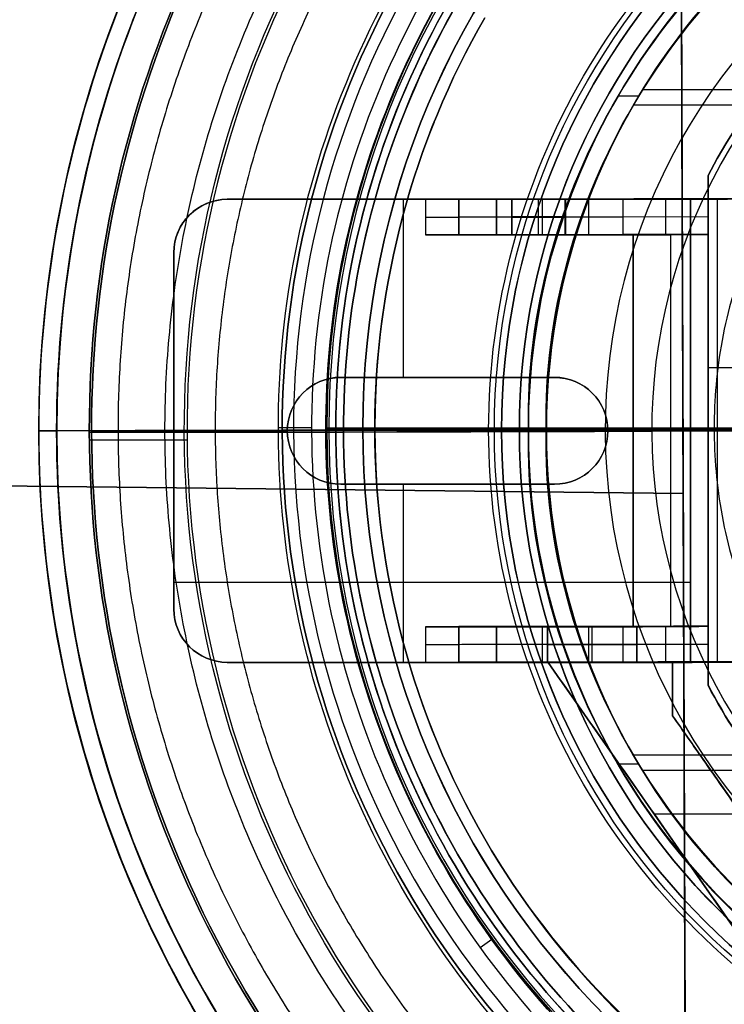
# Model space of a CAD drawing. Header units: millimetres. Extents: x -335 to 627, y -547 to 547.
# Tile 5 of 29: x 226 to 265, y -32 to 23. Entities that reach past the tile are written whole.
import ezdxf

# ---------------------------------------------------------------- set-up
doc = ezdxf.new("R2010")
doc.units = ezdxf.units.MM
doc.layers.add('1', color=7, linetype='Continuous')

# ---------------------------------------------------------------- blocks, each defined once
blk = doc.blocks.new('Bloque 01')
at = {"layer": '1', "color": 7, "true_color": 0xf4f4f4}
for p, q in [((27.424, 13, 46), (27.424, 14.309, 46)), ((27.424, 13.655, 49), (27.424, 13.655, 43)), ((32.212, 13, 24.5), (26.554, 13, 24.5)), ((26.902, -13, 20.5), (26.902, 13, 20.5)), ((28.424, 13, 1.5), (28.424, -13, 1.5)), ((29.804, 11, 36.808), (29.804, 13, 36.808)), ((36.73, 11, 23), (36.73, 13, 23)), ((36.942, 11, 18.495), (36.942, 13, 18.495)), ((36.942, 11, 15.495), (36.942, 13, 15.495)), ((36.942, 11, 8.495), (36.942, 13, 8.495)), ((36.942, 11, 5.495), (36.942, 13, 5.495)), ((39.902, 13, 22.916), (39.902, 13)), ((41.424, 11, 12.944), (41.424, 13, 12.944)), ((44.526, 3, 3), (44.526, 13, 3)), ((32.185, 12, 24.617), (27.424, 12, 49)), ((39.311, 12, 23), (34.148, 12, 23)), ((41.424, 12, 5), (41.424, 12, 20.887)), ((27.424, -11, 46), (27.424, 11, 46)), ((29.211, 11, 26), (31.915, 11, 26)), ((29.526, -11, 23), (29.526, 11, 23)), ((35.356, 11, 3), (35.356, 11, 23)), ((22.656, 3.499, 49), (27.424, 3.499, 49)), ((36.053, 3, 1.5), (48.053, 3, 1.5)), ((42.053, 3, 3), (42.053, 3)), ((25.38, 0, 38), (28.424, 0, 3)), ((28.424, 0, 3), (28.424, 0)), ((33.053, 0, 3), (31.628, 0, 3)), ((57.424, 0, 3), (51.053, 0, 3)), ((31.628, 0, 3), (27.424, 0, 43)), ((27.424, 0, 49), (27.424, 0, 43)), ((33.053, 0, 3), (33.053, 0)), ((51.053, 0, 3), (51.053, 0)), ((57.424, 0, 3), (57.424, 0)), ((48.053, -3, 1.5), (36.053, -3, 1.5)), ((42.053, -3, 3), (42.053, -3)), ((44.526, -13, 3), (44.526, -3, 3)), ((57.424, -8.5), (28.424, -8.5)), ((31.915, -11, 26), (29.211, -11, 26)), ((29.804, -13, 36.808), (29.804, -11, 36.808)), ((33.934, -13, 8.509), (33.934, -11, 8.509)), ((33.934, -13, 13.509), (33.934, -11, 13.509)), ((35.356, -11, 3), (35.356, -11, 8.953)), ((35.356, -11, 13.065), (35.356, -11, 23)), ((36.73, -13, 23), (36.73, -11, 23)), ((41.424, -13, 12.944), (41.424, -11, 12.944)), ((32.185, -12, 24.617), (27.424, -12, 49)), ((39.311, -12, 23), (34.148, -12, 23)), ((41.424, -12, 5), (41.424, -12, 20.887)), ((25.507, -28.571, 1.5), (36.406, -13, 1.5)), ((26.554, -13, 24.5), (32.212, -13, 24.5)), ((27.424, -14.309, 46), (27.424, -13, 46)), ((29.424, -13, 1.5), (29.424, -16, 1.5)), ((39.902, -13, 22.916), (39.902, -13)), ((27.424, -13.655, 49), (27.424, -13.655, 43)), ((29.424, -14.5, 3), (29.424, -14.5)), ((29.424, -16, 1.5), (22.424, -26, 1.5)), ((30.957, -20.785, 3), (30.957, -20.785)), ((30.456, -21.5, 3), (25.574, -21.5, 3))]:
    blk.add_line(p, q, dxfattribs=at)
at = {"layer": '1', "color": 7, "true_color": 0xf4f4f4, "extrusion": (0, 0, -1)}
for centre, radius, start, end in [((0.076, -0.003, -49), 31.001, 27.4936, 152.5064), ((0.076, -0.003, -43), 31.001, 27.4936, 152.5064), ((-54.424, 10, -3), 3, 90, 180), ((-54.424, 10), 3, 90, 180), ((-36.053, 0, -1.5), 3, 270, 90), ((-36.053, 0, -3), 3, 270, 90), ((-36.053, 0, -3), 3, 270, 90), ((-48.053, 0, -3), 3, 90, 270), ((-48.053, 0, -1.5), 3, 90, 270), ((-48.053, 0, -3), 3, 90, 270), ((-54.424, -10, -3), 3, 180, 270), ((-54.424, -10), 3, 180, 270), ((0.441, 0.297, -49), 31.461, 207.662, 230.5593), ((0.441, 0.297, -43), 31.461, 207.662, 230.5593)]:
    blk.add_arc(centre, radius, start, end, dxfattribs=at)
at = {"layer": '1', "color": 7, "true_color": 0xf4f4f4}
for centre, radius, start, end in [((-0.076, -0.003, 43), 31.001, 27.4936, 152.5064), ((-0.076, -0.003, 46), 31.001, 27.4936, 152.5064), ((-0.076, -0.003, 49), 31.001, 27.4936, 152.5064), ((54.424, 10), 3, 360, 90), ((54.424, 10, 1.5), 3, 360, 90), ((54.424, 10, 3), 3, 0, 90), ((36.053, 0), 3, 90, 270), ((36.053, 0), 3, 90, 270), ((48.053, 0), 3, 270, 90), ((48.053, 0), 3, 270, 90), ((54.424, -10), 3, 270, 360), ((54.424, -10, 1.5), 3, 270, 360), ((54.424, -10, 3), 3, 270, 360), ((-0.441, 0.297, 43), 31.461, 309.4407, 332.338), ((-0.441, 0.297, 46), 31.461, 309.4407, 332.338), ((-0.441, 0.297, 49), 31.461, 309.4407, 332.338)]:
    blk.add_arc(centre, radius, start, end, dxfattribs=at)
at = {"layer": '1', "color": 7, "true_color": 0xf4f4f4, "extrusion": (0, -1, 0)}
for centre, radius, start, end in [((34.148, 25, -13), 2, 191.0494, 270), ((34.148, 25, -13), 2, 191.0494, 270), ((36.942, 16.995, -13), 1.5, 0, 180), ((36.942, 16.995, -13), 1.5, 180, 0), ((36.942, 6.995, -13), 1.5, 0, 180), ((36.942, 6.995, -13), 1.5, 180, 0), ((36.942, 6.995, -13), 1.5, 0, 180), ((36.942, 6.995, -13), 1.5, 180, 0), ((36.942, 16.995, -13), 1.5, 0, 180), ((36.942, 16.995, -13), 1.5, 180, 0), ((39.311, 20.887, -13), 2.113, 0, 89.9995), ((43.429, 5, -13), 2.005, 180, 266), ((43.429, 5, -13), 2.005, 180, 266), ((39.311, 20.887, -12), 2.113, 360, 89.9998), ((39.311, 20.887, -11), 2.113, 0, 90), ((33.934, 11.009, 11), 2.5, 180, 0), ((33.934, 11.009, 11), 2.5, 0, 180), ((33.934, 11.009, 11), 2.5, 180, 0), ((33.934, 11.009, 11), 2.5, 0, 180), ((34.148, 25, 11), 2, 191.0494, 270), ((34.148, 25, 11), 2, 191.0494, 270), ((39.311, 20.887, 11), 2.113, 0, 89.9995), ((43.429, 5, 11), 2.005, 180, 266), ((43.429, 5, 11), 2.005, 180, 266), ((39.311, 20.887, 12), 2.113, 360, 89.9998), ((39.311, 20.887, 13), 2.113, 0, 90)]:
    blk.add_arc(centre, radius, start, end, dxfattribs=at)
at = {"layer": '1', "color": 7, "true_color": 0xf4f4f4, "extrusion": (0, 1, 0)}
for centre, radius, start, end in [((-39.311, 20.887, 13), 2.113, 90.0005, 180), ((-34.148, 25, 12), 2, 270, 348.9506), ((-36.942, 16.995, 12), 1.5, 360, 180), ((-36.942, 16.995, 12), 1.5, 180, 360), ((-36.942, 6.995, 12), 1.5, 360, 180), ((-36.942, 6.995, 12), 1.5, 180, 0), ((-43.429, 5, 12), 2.005, 274, 360), ((-34.148, 25, 11), 2, 270, 348.9506), ((-34.148, 25, 11), 2, 270, 348.9506), ((-36.942, 16.995, 11), 1.5, 0, 180), ((-36.942, 16.995, 11), 1.5, 180, 0), ((-36.942, 6.995, 11), 1.5, 360, 180), ((-36.942, 6.995, 11), 1.5, 180, 360), ((-36.942, 6.995, 11), 1.5, 180, 360), ((-36.942, 6.995, 11), 1.5, 360, 180), ((-36.942, 16.995, 11), 1.5, 180, 0), ((-36.942, 16.995, 11), 1.5, 0, 180), ((-39.311, 20.887, 11), 2.113, 90, 180), ((-43.429, 5, 11), 2.005, 274, 0), ((-43.429, 5, 11), 2.005, 274, 0), ((-39.311, 20.887, -11), 2.113, 90.0005, 180), ((-33.934, 11.009, -12), 2.5, 180, 360), ((-33.934, 11.009, -12), 2.5, 360, 180), ((-34.148, 25, -12), 2, 270, 348.9506), ((-43.429, 5, -12), 2.005, 274, 360), ((-33.934, 11.009, -13), 2.5, 180, 0), ((-33.934, 11.009, -13), 2.5, 0, 180), ((-33.934, 11.009, -13), 2.5, 0, 180), ((-33.934, 11.009, -13), 2.5, 180, 0), ((-34.148, 25, -13), 2, 270, 348.9506), ((-34.148, 25, -13), 2, 270, 348.9506), ((-39.311, 20.887, -13), 2.113, 90, 180), ((-43.429, 5, -13), 2.005, 274, 360), ((-43.429, 5, -13), 2.005, 274, 360)]:
    blk.add_arc(centre, radius, start, end, dxfattribs=at)
at = {"layer": '1', "color": 7, "true_color": 0xf4f4f4}
for points in [[(27.424, 14.309, 49), (27.424, 14.309, 43)], [(27.424, 14.309, 43), (27.424, 14.309, 49)], [(27.424, 14.309, 49), (27.424, 13, 49)], [(27.424, 13, 43), (27.424, 14.309, 43)], [(27.424, 14.309, 43), (27.424, 13, 43)], [(27.424, 13, 49), (27.424, 14.309, 49)], [(27.424, 13, 43), (25.38, 13, 43)], [(25.38, 13, 38), (28.424, 13, 3)], [(28.424, 13, 3), (25.38, 13, 38)], [(25.38, 13, 43), (27.424, 13, 43)], [(27.424, 13, 49), (27.424, 13, 43)], [(27.424, 11, 49), (27.424, 13, 49)], [(32.185, 13, 24.617), (27.424, 13, 49)], [(27.424, 13, 49), (27.424, 11, 49)], [(27.424, 13, 43), (27.424, 13, 49)], [(27.424, 13, 49), (32.185, 13, 24.617)], [(28.424, 13, 3), (28.424, -13, 3)], [(28.424, 13), (28.424, -13)], [(28.424, -13, 3), (28.424, 13, 3)], [(28.424, 13, 3), (28.424, 13)], [(54.424, 13), (28.424, 13)], [(28.424, 13), (28.424, 13, 3)], [(28.424, -13), (28.424, 13)], [(28.424, 13), (54.424, 13)], [(32.185, 11, 24.617), (32.185, 13, 24.617)], [(32.185, 11, 24.617), (32.185, 13, 24.617)], [(34.148, 13, 23), (34.148, 11, 23)], [(39.311, 13, 23), (34.148, 13, 23)], [(34.148, 13, 23), (34.148, 11, 23)], [(34.148, 13, 23), (39.311, 13, 23)], [(35.442, 13, 16.995), (35.442, 11, 16.995)], [(35.442, 11, 16.995), (35.442, 13, 16.995)], [(35.442, 13, 6.995), (35.442, 11, 6.995)], [(35.442, 11, 6.995), (35.442, 13, 6.995)], [(38.442, 11, 16.995), (38.442, 13, 16.995)], [(38.442, 13, 16.995), (38.442, 11, 16.995)], [(38.442, 11, 6.995), (38.442, 13, 6.995)], [(38.442, 13, 6.995), (38.442, 11, 6.995)], [(39.311, 11, 23), (39.311, 13, 23)], [(39.311, 13, 23), (39.311, 11, 23)], [(41.424, 11, 20.887), (41.424, 13, 20.887)], [(41.424, 11, 5), (41.424, 13, 5)], [(41.424, 13, 5), (41.424, 13, 20.887)], [(41.424, 13, 20.887), (41.424, 11, 20.887)], [(41.424, 11, 5), (41.424, 13, 5)], [(41.424, 13, 20.887), (41.424, 13, 5)], [(43.289, 13, 3), (43.289, 11, 3)], [(43.289, 13, 3), (54.424, 13, 3)], [(54.424, 13, 3), (43.289, 13, 3)], [(43.289, 13, 3), (43.289, 11, 3)], [(54.424, 13, 3), (54.424, 13)], [(54.424, 13), (54.424, 13, 3)], [(31.628, 11, 3), (27.424, 11, 43)], [(27.424, 11, 43), (27.424, -11, 43)], [(27.424, 11, 49), (27.424, -11, 49)], [(27.424, -11, 43), (27.424, 11, 43)], [(27.424, 11, 43), (27.424, 11, 49)], [(27.424, -11, 49), (27.424, 11, 49)], [(27.424, 11, 49), (32.185, 11, 24.617)], [(32.185, 11, 24.617), (27.424, 11, 49)], [(27.424, 11, 49), (27.424, 11, 43)], [(27.424, 11, 43), (31.628, 11, 3)], [(31.628, -11, 3), (31.628, 11, 3)], [(31.628, 11, 3), (43.289, 11, 3)], [(43.289, 11, 3), (31.628, 11, 3)], [(31.628, 11, 3), (31.628, -11, 3)], [(34.148, 11, 23), (39.311, 11, 23)], [(39.311, 11, 23), (34.148, 11, 23)], [(41.424, 11, 20.887), (41.424, 11, 5)], [(41.424, 11, 5), (41.424, 11, 20.887)], [(57.424, 10, 3), (57.424, 10)], [(57.424, -10), (57.424, 10)], [(57.424, 10), (57.424, 10, 3)], [(57.424, 10), (57.424, -10)], [(48.053, 3, 3), (36.053, 3, 3)], [(36.053, 3, 3), (36.053, 3)], [(36.053, 3), (48.053, 3)], [(36.053, 3, 3), (36.053, 3)], [(48.053, 3), (36.053, 3)], [(36.053, 3, 3), (48.053, 3, 3)], [(48.053, 3), (48.053, 3, 3)], [(48.053, 3), (48.053, 3, 3)], [(36.053, -3, 3), (48.053, -3, 3)], [(48.053, -3), (36.053, -3)], [(36.053, -3), (36.053, -3, 3)], [(36.053, -3), (36.053, -3, 3)], [(36.053, -3), (48.053, -3)], [(48.053, -3, 3), (36.053, -3, 3)], [(48.053, -3, 3), (48.053, -3)], [(48.053, -3, 3), (48.053, -3)], [(57.424, -10, 3), (57.424, -10)], [(57.424, -10), (57.424, -10, 3)], [(27.424, -11, 43), (31.628, -11, 3)], [(27.424, -11, 49), (27.424, -11, 43)], [(27.424, -13, 49), (27.424, -11, 49)], [(32.185, -11, 24.617), (27.424, -11, 49)], [(27.424, -11, 49), (27.424, -13, 49)], [(27.424, -11, 49), (32.185, -11, 24.617)], [(31.628, -11, 3), (27.424, -11, 43)], [(27.424, -11, 43), (27.424, -11, 49)], [(31.434, -13, 11.009), (31.434, -11, 11.009)], [(31.434, -11, 11.009), (31.434, -13, 11.009)], [(43.289, -11, 3), (31.628, -11, 3)], [(31.628, -11, 3), (43.289, -11, 3)], [(32.185, -13, 24.617), (32.185, -11, 24.617)], [(32.185, -13, 24.617), (32.185, -11, 24.617)], [(34.148, -11, 23), (34.148, -13, 23)], [(39.311, -11, 23), (34.148, -11, 23)], [(34.148, -11, 23), (34.148, -13, 23)], [(34.148, -11, 23), (39.311, -11, 23)], [(36.434, -11, 11.009), (36.434, -13, 11.009)], [(36.434, -13, 11.009), (36.434, -11, 11.009)], [(39.311, -13, 23), (39.311, -11, 23)], [(39.311, -11, 23), (39.311, -13, 23)], [(41.424, -13, 20.887), (41.424, -11, 20.887)], [(41.424, -13, 5), (41.424, -11, 5)], [(41.424, -11, 5), (41.424, -11, 20.887)], [(41.424, -11, 20.887), (41.424, -13, 20.887)], [(41.424, -13, 5), (41.424, -11, 5)], [(41.424, -11, 20.887), (41.424, -11, 5)], [(43.289, -11, 3), (43.289, -13, 3)], [(43.289, -11, 3), (43.289, -13, 3)], [(25.38, -13, 43), (27.424, -13, 43)], [(28.424, -13, 3), (25.38, -13, 38)], [(27.424, -13, 43), (25.38, -13, 43)], [(25.38, -13, 38), (28.424, -13, 3)], [(36.406, -13, 3), (25.507, -28.571, 3)], [(25.507, -28.571), (36.406, -13)], [(36.406, -13), (25.507, -28.571)], [(25.507, -28.571, 3), (36.406, -13, 3)], [(27.424, -14.309, 43), (27.424, -13, 43)], [(27.424, -13, 43), (27.424, -13, 49)], [(27.424, -13, 49), (27.424, -14.309, 49)], [(27.424, -13, 43), (27.424, -14.309, 43)], [(27.424, -14.309, 49), (27.424, -13, 49)], [(27.424, -13, 49), (32.185, -13, 24.617)], [(32.185, -13, 24.617), (27.424, -13, 49)], [(27.424, -13, 49), (27.424, -13, 43)], [(28.424, -13), (28.424, -13, 3)], [(28.424, -13), (29.424, -13)], [(28.424, -13, 3), (28.424, -13)], [(29.424, -13), (28.424, -13)], [(29.424, -16, 3), (29.424, -13, 3)], [(29.424, -13, 3), (29.424, -13)], [(29.424, -13), (29.424, -16)], [(29.424, -13), (29.424, -13, 3)], [(29.424, -13, 3), (36.406, -13, 3)], [(29.424, -16), (29.424, -13)], [(36.406, -13, 3), (29.424, -13, 3)], [(29.424, -13, 3), (29.424, -16, 3)], [(34.148, -13, 23), (39.311, -13, 23)], [(39.311, -13, 23), (34.148, -13, 23)], [(36.406, -13, 3), (36.406, -13)], [(36.406, -13), (54.424, -13)], [(36.406, -13), (36.406, -13, 3)], [(54.424, -13), (36.406, -13)], [(41.424, -13, 20.887), (41.424, -13, 5)], [(41.424, -13, 5), (41.424, -13, 20.887)], [(54.424, -13, 3), (43.289, -13, 3)], [(43.289, -13, 3), (54.424, -13, 3)], [(54.424, -13, 3), (54.424, -13)], [(54.424, -13), (54.424, -13, 3)], [(27.424, -14.309, 49), (27.424, -14.309, 43)], [(27.424, -14.309, 43), (27.424, -14.309, 49)], [(22.424, -26, 3), (29.424, -16, 3)], [(29.424, -16), (22.424, -26)], [(22.424, -26), (29.424, -16)], [(29.424, -16, 3), (22.424, -26, 3)], [(29.424, -16, 3), (29.424, -16)], [(29.424, -16), (29.424, -16, 3)]]:
    blk.add_open_spline(points, degree=1, dxfattribs=at)
blk = doc.blocks.new('Bloque 04')
at = {"layer": '1', "color": 7, "true_color": 0xffffff}
for p, q in [((0.716, -0.116, 215.3), (47.86, -0.085, 215.3)), ((0.716, -0.116, 137.788), (33.183, -0.095, 137.788)), ((0.716, -0.117, 131.8), (30.568, -0.097, 131.8)), ((0.717, -0.115, 211.277), (51.299, -0.082, 211.277)), ((62.006, -0.622, 190.721), (56.646, -0.622, 190.721)), ((62.133, -0.622, 183.781), (56.798, -0.622, 183.781)), ((39.539, -28.688, 216.089), (40.186, -29.157, 220.631))]:
    blk.add_line(p, q, dxfattribs=at)
at = {"layer": '1', "color": 7, "true_color": 0xffffff, "extrusion": (0, 0, -1)}
for centre, radius, start, end in [((0, 0, -190.721), 56.65, 123.9289, 238.3967), ((0, 0, -190.721), 56.65, 123.9289, 238.3967), ((0, 0, -190.721), 62.009, 130.71031, 231.08551), ((0, 0, -183.781), 62.136, 130.8456, 230.94135), ((0, 0, -211.277), 51.299, 120.7204, 239.7152), ((0, 0, -221.48), 50.661, 120.7299, 239.7121), ((0, 0, -137.788), 33.183, 121.1342, 239.5801), ((0, 0, -137.788), 33.183, 121.1342, 239.5801), ((0, 0, -215.265), 47.86, 144.3125, 169.2419), ((0, 0, -131.8), 30.568, 121.2344, 239.5474), ((0, 0, -131.8), 30.568, 121.2344, 239.5474), ((0, 0, -215.265), 47.86, 191.2248, 216.1578)]:
    blk.add_arc(centre, radius, start, end, dxfattribs=at)
at = {"layer": '1', "color": 7, "true_color": 0xffffff}
for centre, radius, start, end in [((0, 0, 183.781), 56.802, 301.8518, 55.8437), ((0, 0, 183.781), 56.802, 301.8518, 55.8437), ((0, 0, 190.721), 62.009, 308.91449, 49.28969), ((0, 0, 183.781), 62.136, 309.05865, 49.1544), ((0, 0, 211.277), 51.299, 300.2848, 59.2796)]:
    blk.add_arc(centre, radius, start, end, dxfattribs=at)
at = {"layer": '1', "color": 7, "true_color": 0xffffff, "extrusion": (-0.00065215, 1, -5.40076e-19)}
for centre, radius, start, end in [((-47.86, 216.272), 1.007, 190.4614, 269.7487), ((-50.661, 220.453), 1.027, 9.9869, 146.0542)]:
    blk.add_arc(centre, radius, start, end, dxfattribs=at)
at = {"layer": '1', "color": 7, "true_color": 0xffffff}
for points, weights, knots in [([(30.815, 52.096, 171.845), (60.632, 34.459, 171.845), (60.527, -0.183, 171.845), (60.423, -34.833, 171.845), (30.49, -52.287, 171.845)], [0.999920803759, 0.867868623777, 1, 0.8678419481, 0.999974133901], [0.02291, 0.02291, 0.02291, 76.446126, 76.446126, 152.88477, 152.88477, 152.88477]), ([(28.091, 47.37, 171.37), (55.178, 31.306, 171.37), (55.072, -0.185, 171.37), (54.966, -31.687, 171.37), (27.759, -47.565, 171.37)], [0.891221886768, 0.773702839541, 0.891312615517, 0.773672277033, 0.891282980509], [0.031541, 0.031541, 0.031541, 81.77078, 81.77078, 163.53126, 163.53126, 163.53126]), ([(62.135, -0.188, 183.781), (61.909, -0.187, 177.735), (60.527, -0.183, 171.845), (54.294, -0.164, 145.279), (30.568, -0.092, 131.8)], [0.969746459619, 0.980170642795, 1, 0.916385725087, 0.999999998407], [43.548395, 43.548395, 43.548395, 57.086653, 57.086653, 114.173306, 114.173306, 114.173306])]:
    blk.add_rational_spline(points, weights, degree=2, knots=knots, dxfattribs=at)
for points in [[(25.382, 42.671, 220.631), (31.361, 39.208, 220.631), (41.585, 29.621, 220.631), (50.047, 10.343, 220.631), (49.964, -10.738, 220.631), (41.35, -29.948, 220.631), (31.05, -39.455, 220.631), (25.044, -42.87, 220.631)], [(24.983, 41.979, 216.089), (30.864, 38.571, 216.089), (40.92, 29.137, 216.089), (49.242, 10.172, 216.089), (49.159, -10.568, 216.089), (40.684, -29.466, 216.089), (30.553, -38.818, 216.089), (24.644, -42.178, 216.089)], [(38.764, -28.069, 215.3), (42.628, -22.694, 215.3), (48.161, -10.354, 215.3), (48.244, 9.96, 215.3), (40.097, 28.536, 215.3), (30.249, 37.779, 215.3), (24.488, 41.12, 215.3)], [(24.488, 41.12, 215.3), (30.249, 37.779, 215.3), (40.097, 28.536, 215.3), (48.244, 9.96, 215.3), (48.161, -10.354, 215.3), (42.628, -22.694, 215.3), (38.764, -28.069, 215.3)], [(41.719, -30.218, 221.027), (45.882, -24.428, 221.027), (51.842, -11.137, 221.027), (51.925, 10.744, 221.027), (46.065, 24.081, 221.027), (41.947, 29.901, 221.027)], [(41.719, -30.218, 221.027), (45.882, -24.428, 221.027), (51.842, -11.137, 221.027), (51.925, 10.744, 221.027), (46.065, 24.081, 221.027), (41.947, 29.901, 221.027)], [(24.148, -41.321, 215.3), (29.937, -38.027, 215.3), (34.9, -33.445, 215.3), (38.764, -28.069, 215.3)], [(38.764, -28.069, 215.3), (34.9, -33.445, 215.3), (29.937, -38.027, 215.3), (24.148, -41.321, 215.3)], [(25.977, -44.484, 221.027), (32.211, -40.94, 221.027), (37.557, -36.007, 221.027), (41.719, -30.218, 221.027)], [(25.977, -44.484, 221.027), (32.211, -40.94, 221.027), (37.557, -36.007, 221.027), (41.719, -30.218, 221.027)]]:
    blk.add_open_spline(points, degree=3, dxfattribs=at)
for points, knots in [([(29.177, 40.214, 220.631), (33.542, 37.073, 220.631), (42.202, 28.216, 220.631), (50.047, 10.343, 220.631), (49.964, -10.738, 220.631), (41.35, -29.948, 220.631), (31.05, -39.455, 220.631), (25.044, -42.87, 220.631)], [-100.444503, -100.444503, -100.444503, -100.444503, -84.030613, -63.02296, -42.015307, -21.007653, 0, 0, 0, 0]), ([(24.644, -42.178, 216.089), (30.553, -38.818, 216.089), (40.684, -29.466, 216.089), (49.159, -10.568, 216.089), (49.242, 10.172, 216.089), (41.525, 27.758, 216.089), (33.004, 36.475, 216.089), (28.707, 39.567, 216.089)], [-103.332588, -103.332588, -103.332588, -103.332588, -82.66607, -61.999553, -41.333035, -20.666518, -4.508704, -4.508704, -4.508704, -4.508704]), ([(15.493, -26.351, 131.8), (16.179, -27.538, 132.578), (16.858, -28.713, 133.419), (18.389, -31.361, 135.48), (19.229, -32.813, 136.739), (20.81, -35.546, 139.36), (21.55, -36.828, 140.722), (22.905, -39.171, 143.446), (23.582, -40.341, 144.934), (24.883, -42.592, 148.106), (25.508, -43.672, 149.791), (26.668, -45.678, 153.277), (27.204, -46.604, 155.079), (28.164, -48.265, 158.705), (28.589, -49, 160.527), (29.321, -50.267, 164.076), (29.663, -50.858, 165.967), (30.261, -51.892, 169.891), (30.517, -52.334, 171.924), (30.924, -53.039, 176.03), (31.075, -53.3, 178.105), (31.271, -53.639, 182.187), (31.316, -53.717, 184.196), (31.316, -53.717, 188.035), (31.271, -53.639, 190.043), (31.075, -53.3, 194.126), (30.924, -53.039, 196.2), (30.517, -52.334, 200.307), (30.261, -51.892, 202.34), (29.663, -50.858, 206.264), (29.321, -50.267, 208.154), (28.589, -49, 211.704), (28.164, -48.265, 213.526), (27.204, -46.604, 217.151), (26.668, -45.678, 218.954), (26.051, -44.611, 220.807), (26.014, -44.548, 220.917), (25.977, -44.484, 221.027)], [-102.936956, -102.936956, -102.936956, -102.936956, -98.275436, -98.275436, -92.15491, -92.15491, -86.034383, -86.034383, -79.916711, -79.916711, -73.799039, -73.799039, -67.681367, -67.681367, -61.563695, -61.563695, -55.44604, -55.44604, -49.328385, -49.328385, -43.21073, -43.21073, -37.093074, -37.093074, -30.975419, -30.975419, -24.857764, -24.857764, -18.740109, -18.740109, -12.622454, -12.622454, -6.504782, -6.504782, -0.38711, -0.38711, 0, 0, 0, 0]), ([(25.977, -44.484, 221.027), (26.014, -44.548, 220.917), (26.051, -44.611, 220.807), (26.668, -45.678, 218.954), (27.204, -46.604, 217.151), (28.164, -48.265, 213.526), (28.589, -49, 211.704), (29.321, -50.267, 208.154), (29.663, -50.858, 206.264), (30.261, -51.892, 202.34), (30.517, -52.334, 200.307), (30.924, -53.039, 196.2), (31.075, -53.3, 194.126), (31.271, -53.639, 190.043), (31.316, -53.717, 188.035), (31.316, -53.717, 184.196), (31.271, -53.639, 182.187), (31.075, -53.3, 178.105), (30.924, -53.039, 176.03), (30.517, -52.334, 171.924), (30.261, -51.892, 169.891), (29.663, -50.858, 165.967), (29.321, -50.267, 164.076), (28.589, -49, 160.527), (28.164, -48.265, 158.705), (27.204, -46.604, 155.079), (26.668, -45.678, 153.277), (25.508, -43.672, 149.791), (24.883, -42.592, 148.106), (23.582, -40.341, 144.934), (22.905, -39.171, 143.446), (21.55, -36.828, 140.722), (20.81, -35.546, 139.36), (19.229, -32.813, 136.739), (18.389, -31.361, 135.48), (16.858, -28.713, 133.419), (16.179, -27.538, 132.578), (15.493, -26.351, 131.8)], [-102.936956, -102.936956, -102.936956, -102.936956, -102.549846, -102.549846, -96.432174, -96.432174, -90.314502, -90.314502, -84.196847, -84.196847, -78.079192, -78.079192, -71.961537, -71.961537, -65.843882, -65.843882, -59.726227, -59.726227, -53.608572, -53.608572, -47.490917, -47.490917, -41.373262, -41.373262, -35.25559, -35.25559, -29.137918, -29.137918, -23.020246, -23.020246, -16.902573, -16.902573, -10.782047, -10.782047, -4.66152, -4.66152, 0, 0, 0, 0]), ([(16.802, -28.615, 137.788), (17.26, -29.407, 138.494), (17.705, -30.178, 139.223), (18.876, -32.202, 141.248), (19.569, -33.401, 142.574), (20.833, -35.587, 145.214), (21.463, -36.676, 146.649), (22.673, -38.769, 149.703), (23.254, -39.773, 151.32), (24.332, -41.638, 154.662), (24.829, -42.498, 156.387), (25.721, -44.04, 159.851), (26.115, -44.721, 161.59), (26.794, -45.896, 164.972), (27.111, -46.444, 166.772), (27.665, -47.403, 170.507), (27.902, -47.813, 172.44), (28.28, -48.466, 176.343), (28.42, -48.708, 178.314), (28.602, -49.023, 182.192), (28.643, -49.095, 184.099), (28.643, -49.095, 187.743), (28.602, -49.023, 189.65), (28.42, -48.708, 193.528), (28.28, -48.466, 195.499), (27.902, -47.813, 199.402), (27.665, -47.403, 201.336), (27.111, -46.444, 205.07), (26.794, -45.896, 206.871), (26.275, -44.998, 209.456), (26.08, -44.661, 210.364), (25.87, -44.299, 211.277)], [-81.72853, -81.72853, -81.72853, -81.72853, -78.350328, -78.350328, -72.533846, -72.533846, -66.744542, -66.744542, -60.955237, -60.955237, -55.165933, -55.165933, -49.376628, -49.376628, -43.587341, -43.587341, -37.798054, -37.798054, -32.008766, -32.008766, -26.219479, -26.219479, -20.430192, -20.430192, -14.640905, -14.640905, -8.851617, -8.851617, -3.06233, -3.06233, 0, 0, 0, 0]), ([(16.802, -28.615, 137.788), (17.26, -29.407, 138.494), (17.705, -30.178, 139.223), (18.876, -32.202, 141.248), (19.569, -33.401, 142.574), (20.833, -35.587, 145.214), (21.463, -36.676, 146.649), (22.673, -38.769, 149.703), (23.254, -39.773, 151.32), (24.332, -41.638, 154.662), (24.829, -42.498, 156.387), (25.721, -44.04, 159.851), (26.115, -44.721, 161.59), (26.794, -45.896, 164.972), (27.111, -46.444, 166.772), (27.665, -47.403, 170.507), (27.902, -47.813, 172.44), (28.28, -48.466, 176.343), (28.42, -48.708, 178.314), (28.602, -49.023, 182.192), (28.643, -49.095, 184.099), (28.643, -49.095, 187.743), (28.602, -49.023, 189.65), (28.42, -48.708, 193.528), (28.28, -48.466, 195.499), (27.902, -47.813, 199.402), (27.665, -47.403, 201.336), (27.111, -46.444, 205.07), (26.794, -45.896, 206.871), (26.275, -44.998, 209.456), (26.08, -44.661, 210.364), (25.87, -44.299, 211.277)], [0, 0, 0, 0, 3.378202, 3.378202, 9.194683, 9.194683, 14.983988, 14.983988, 20.773292, 20.773292, 26.562597, 26.562597, 32.351901, 32.351901, 38.141189, 38.141189, 43.930476, 43.930476, 49.719763, 49.719763, 55.509051, 55.509051, 61.298338, 61.298338, 67.087625, 67.087625, 72.876912, 72.876912, 78.6662, 78.6662, 81.72853, 81.72853, 81.72853, 81.72853])]:
    blk.add_open_spline(points, degree=3, knots=knots, dxfattribs=at)
for points, weights in [([(56.802, -0.191, 183.781), (55.796, -0.188, 155.237), (33.183, -0.112, 137.788)], [0.900882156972, 0.859062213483, 1]), ([(51.299, -0.173, 211.277), (55.798, -0.188, 201.474), (56.649, -0.191, 190.721)], [1, 0.941659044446, 0.914634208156]), ([(51.513, -0.156, 221.027), (60.786, -0.184, 207.268), (62.009, -0.187, 190.721)], [0.999958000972, 0.94742275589, 0.960970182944])]:
    blk.add_rational_spline(points, weights, degree=2, dxfattribs=at)
blk = doc.blocks.new('Bloque 05')
at = {"layer": '1', "color": 7, "true_color": 0xffffff}
for points, knots in [([(25.196, -44.931, 221.027), (25.249, -45.022, 220.87), (25.302, -45.114, 220.712), (25.929, -46.199, 218.815), (26.46, -47.117, 217.019), (27.412, -48.763, 213.406), (27.833, -49.491, 211.591), (28.559, -50.746, 208.056), (28.897, -51.332, 206.172), (29.49, -52.356, 202.265), (29.743, -52.795, 200.241), (30.147, -53.493, 196.153), (30.297, -53.752, 194.088), (30.491, -54.088, 190.025), (30.536, -54.165, 188.026), (30.536, -54.165, 184.205), (30.491, -54.088, 182.206), (30.297, -53.752, 178.142), (30.147, -53.493, 176.077), (29.743, -52.795, 171.989), (29.49, -52.356, 169.965), (28.897, -51.332, 166.058), (28.559, -50.746, 164.175), (27.833, -49.491, 160.64), (27.412, -48.763, 158.824), (26.46, -47.117, 155.212), (25.929, -46.199, 153.415), (24.779, -44.21, 149.939), (24.16, -43.139, 148.258), (22.87, -40.907, 145.093), (22.199, -39.747, 143.607), (20.855, -37.423, 140.886), (20.12, -36.153, 139.525), (18.553, -33.441, 136.903), (17.719, -32, 135.643), (16.157, -29.297, 133.519), (15.437, -28.052, 132.624), (14.71, -26.796, 131.8)], [-102.93927, -102.93927, -102.93927, -102.93927, -102.384798, -102.384798, -96.295147, -96.295147, -90.205497, -90.205497, -84.116002, -84.116002, -78.026508, -78.026508, -71.937013, -71.937013, -65.847519, -65.847519, -59.758024, -59.758024, -53.668529, -53.668529, -47.579035, -47.579035, -41.48954, -41.48954, -35.39989, -35.39989, -29.310239, -29.310239, -23.220589, -23.220589, -17.130938, -17.130938, -11.038057, -11.038057, -4.945177, -4.945177, 0, 0, 0, 0]), ([(14.71, -26.796, 131.8), (15.437, -28.052, 132.624), (16.157, -29.297, 133.519), (17.719, -32, 135.643), (18.553, -33.441, 136.903), (20.12, -36.153, 139.525), (20.855, -37.423, 140.886), (22.199, -39.747, 143.607), (22.87, -40.907, 145.093), (24.16, -43.139, 148.258), (24.779, -44.21, 149.939), (25.929, -46.199, 153.415), (26.46, -47.117, 155.212), (27.412, -48.763, 158.824), (27.833, -49.491, 160.64), (28.559, -50.746, 164.175), (28.897, -51.332, 166.058), (29.49, -52.356, 169.965), (29.743, -52.795, 171.989), (30.147, -53.493, 176.077), (30.297, -53.752, 178.142), (30.491, -54.088, 182.206), (30.536, -54.165, 184.205), (30.536, -54.165, 188.026), (30.491, -54.088, 190.025), (30.297, -53.752, 194.088), (30.147, -53.493, 196.153), (29.743, -52.795, 200.241), (29.49, -52.356, 202.265), (28.897, -51.332, 206.172), (28.559, -50.746, 208.056), (27.833, -49.491, 211.591), (27.412, -48.763, 213.406), (26.46, -47.117, 217.019), (25.929, -46.199, 218.815), (25.302, -45.114, 220.712), (25.249, -45.022, 220.87), (25.196, -44.931, 221.027)], [-102.93927, -102.93927, -102.93927, -102.93927, -97.994093, -97.994093, -91.901212, -91.901212, -85.808331, -85.808331, -79.718681, -79.718681, -73.62903, -73.62903, -67.53938, -67.53938, -61.449729, -61.449729, -55.360235, -55.360235, -49.27074, -49.27074, -43.181246, -43.181246, -37.091751, -37.091751, -31.002257, -31.002257, -24.912762, -24.912762, -18.823267, -18.823267, -12.733773, -12.733773, -6.644122, -6.644122, -0.554472, -0.554472, 0, 0, 0, 0]), ([(25.089, -44.746, 211.277), (25.307, -45.123, 210.327), (25.51, -45.473, 209.381), (26.032, -46.376, 206.767), (26.345, -46.918, 204.975), (26.894, -47.867, 201.258), (27.129, -48.274, 199.334), (27.503, -48.92, 195.45), (27.641, -49.16, 193.489), (27.821, -49.471, 189.631), (27.863, -49.542, 187.734), (27.863, -49.542, 184.108), (27.821, -49.471, 182.211), (27.641, -49.16, 178.353), (27.503, -48.92, 176.392), (27.129, -48.274, 172.508), (26.894, -47.867, 170.584), (26.345, -46.918, 166.867), (26.032, -46.376, 165.075), (25.359, -45.213, 161.708), (24.969, -44.538, 159.976), (24.086, -43.011, 156.526), (23.593, -42.159, 154.807), (22.526, -40.313, 151.476), (21.951, -39.318, 149.863), (20.752, -37.244, 146.817), (20.128, -36.165, 145.385), (18.876, -34, 142.749), (18.189, -32.812, 141.425), (16.994, -30.745, 139.339), (16.514, -29.915, 138.55), (16.019, -29.06, 137.788)], [-81.729922, -81.729922, -81.729922, -81.729922, -78.546627, -78.546627, -72.786669, -72.786669, -67.026711, -67.026711, -61.266753, -61.266753, -55.506795, -55.506795, -49.746837, -49.746837, -43.986879, -43.986879, -38.226921, -38.226921, -32.466963, -32.466963, -26.706847, -26.706847, -20.946731, -20.946731, -15.186614, -15.186614, -9.426498, -9.426498, -3.642197, -3.642197, 0, 0, 0, 0]), ([(25.089, -44.746, 211.277), (25.307, -45.123, 210.327), (25.51, -45.473, 209.381), (26.032, -46.376, 206.767), (26.345, -46.918, 204.975), (26.894, -47.867, 201.258), (27.129, -48.274, 199.334), (27.503, -48.92, 195.45), (27.641, -49.16, 193.489), (27.821, -49.471, 189.631), (27.863, -49.542, 187.734), (27.863, -49.542, 184.108), (27.821, -49.471, 182.211), (27.641, -49.16, 178.353), (27.503, -48.92, 176.392), (27.129, -48.274, 172.508), (26.894, -47.867, 170.584), (26.345, -46.918, 166.867), (26.032, -46.376, 165.075), (25.359, -45.213, 161.708), (24.969, -44.538, 159.976), (24.086, -43.011, 156.526), (23.593, -42.159, 154.807), (22.526, -40.313, 151.476), (21.951, -39.318, 149.863), (20.752, -37.244, 146.817), (20.128, -36.165, 145.385), (18.876, -34, 142.749), (18.189, -32.812, 141.425), (16.994, -30.745, 139.339), (16.514, -29.915, 138.55), (16.019, -29.06, 137.788)], [0, 0, 0, 0, 3.183295, 3.183295, 8.943253, 8.943253, 14.703211, 14.703211, 20.463169, 20.463169, 26.223127, 26.223127, 31.983085, 31.983085, 37.743043, 37.743043, 43.503001, 43.503001, 49.262959, 49.262959, 55.023075, 55.023075, 60.783191, 60.783191, 66.543307, 66.543307, 72.303423, 72.303423, 78.087725, 78.087725, 81.729922, 81.729922, 81.729922, 81.729922])]:
    blk.add_open_spline(points, degree=3, knots=knots, dxfattribs=at)
blk = doc.blocks.new('Bloque 07')
at = {"layer": '1', "color": 7, "true_color": 0xffffff}
for p, q in [((28.971, 46.318, 187.332), (28.643, -47.073, 187.332)), ((624.624, 2.872, 184.665), (28.796, -3.632, 184.665)), ((28.796, -3.632, 190), (624.624, 2.872, 190)), ((28.807, -0.378, 190), (28.807, -0.378, 184.665))]:
    blk.add_line(p, q, dxfattribs=at)
for points in [[(28.643, -47.073, 190), (28.971, 46.318, 190)], [(28.971, 46.318, 184.665), (28.643, -47.073, 184.665)], [(28.643, -47.073, 184.665), (28.971, 46.318, 184.665)], [(28.971, 46.318, 190), (28.643, -47.073, 190)]]:
    blk.add_open_spline(points, degree=1, dxfattribs=at)
blk = doc.blocks.new('Bloque 08')
at = {"layer": '1', "color": 7, "true_color": 0xffffff}
for p, q in [((39.015, 0, 55.036), (0, 0, 55.036)), ((38.015, 0, 56.036), (0, 0, 56.036)), ((38.015, 0, 56.036), (38.015, 0, 58.48)), ((39.015, 0, 55.036), (39.015, 0, 59.068)), ((65, 0), (64, 0)), ((64, 0), (64, 0, 27.925)), ((65, 0), (65, 0, 27.925))]:
    blk.add_line(p, q, dxfattribs=at)
for centre, radius in [((0, 0), 65), ((0, 0, 13.962), 65), ((0, 0), 65), ((0, 0), 64), ((0, 0, 13.962), 64), ((0, 0, 59.965), 39.415), ((0, 0, 55.036), 39.015), ((0, 0, 57.052), 39.015), ((0, 0, 55.036), 39.015), ((0, 0, 56.036), 38.015), ((0, 0, 56.036), 38.015), ((0, 0, 57.258), 38.015), ((0, 0, 58.564), 38.013)]:
    blk.add_arc(centre, radius, 270, 90, dxfattribs=at)
at = {"layer": '1', "color": 7, "true_color": 0xffffff, "extrusion": (0, 0, -1)}
for centre, radius in [((0, 0), 64), ((0, 0, -59.068), 39.015), ((0, 0, -59.068), 39.015), ((0, 0, -58.48), 38.015), ((0, 0, -58.48), 38.015)]:
    blk.add_arc(centre, radius, 90, 270, dxfattribs=at)
at = {"layer": '1', "color": 7, "true_color": 0xffffff, "extrusion": (0, -1, 0)}
for centre, radius, start, end in [((39.415, 58.564), 1.402, 76.5694, 183.4306), ((32.098, 27.925), 31.902, 0, 77.4772)]:
    blk.add_arc(centre, radius, start, end, dxfattribs=at)
at = {"layer": '1', "color": 7, "true_color": 0xffffff}
for points in [[(0, 65, 27.925), (8.543, 65.086, 27.925), (25.506, 61.576, 27.925), (47.163, 47.169, 27.925), (61.614, 25.519, 27.925), (66.693, 0, 27.925), (61.614, -25.519, 27.925), (47.163, -47.169, 27.925), (25.506, -61.576, 27.925), (8.543, -65.086, 27.925), (0, -65, 27.925)], [(0, 65, 27.925), (8.543, 65.086, 27.925), (25.506, 61.576, 27.925), (47.163, 47.169, 27.925), (61.614, 25.519, 27.925), (66.693, 0, 27.925), (61.614, -25.519, 27.925), (47.163, -47.169, 27.925), (25.506, -61.576, 27.925), (8.543, -65.086, 27.925), (0, -65, 27.925)], [(0, 64, 27.925), (8.411, 64.084, 27.925), (25.113, 60.629, 27.925), (46.437, 46.443, 27.925), (60.666, 25.127, 27.925), (65.667, 0, 27.925), (60.666, -25.127, 27.925), (46.437, -46.443, 27.925), (25.113, -60.629, 27.925), (8.411, -64.084, 27.925), (0, -64, 27.925)], [(0, -64, 27.925), (8.411, -64.084, 27.925), (25.113, -60.629, 27.925), (46.437, -46.443, 27.925), (60.666, -25.127, 27.925), (65.667, 0, 27.925), (60.666, 25.127, 27.925), (46.437, 46.443, 27.925), (25.113, 60.629, 27.925), (8.411, 64.084, 27.925), (0, 64, 27.925)], [(34.416, 19.87, 59.927), (30.944, 25.862, 59.927), (25.85, 30.908, 59.927), (19.87, 34.416, 59.927)], [(34.416, 19.87, 59.927), (30.944, 25.862, 59.927), (25.85, 30.908, 59.927), (19.87, 34.416, 59.927)], [(34.416, -19.87, 59.927), (37.888, -13.878, 59.927), (41.592, 0, 59.927), (37.888, 13.878, 59.927), (34.416, 19.87, 59.927)], [(34.416, -19.87, 59.927), (37.888, -13.878, 59.927), (41.592, 0, 59.927), (37.888, 13.878, 59.927), (34.416, 19.87, 59.927)], [(19.87, -34.416, 59.927), (25.85, -30.908, 59.927), (30.944, -25.862, 59.927), (34.416, -19.87, 59.927)], [(19.87, -34.416, 59.927), (25.85, -30.908, 59.927), (30.944, -25.862, 59.927), (34.416, -19.87, 59.927)]]:
    blk.add_open_spline(points, degree=3, dxfattribs=at)
blk.add_rational_spline([(0, -57.913, 48.324), (57.913, -57.913, 48.324), (57.913, 0, 48.324), (57.913, 57.913, 48.324), (0, 57.913, 48.324)], [0.892302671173, 0.630953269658, 0.892302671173, 0.630953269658, 0.892302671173], degree=2, knots=[0, 0, 0, 130, 130, 260, 260, 260], dxfattribs=at)
blk.add_rational_spline([(65, 0, 27.925), (65, 0, 53.895), (39.74, 0, 59.927)], [1, 0.784793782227, 0.999623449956], degree=2, dxfattribs=at)
blk = doc.blocks.new('Bloque 09')
at = {"layer": '1', "color": 7, "true_color": 0xffffff}
for p, q in [((11.361, 19.101, 60.036), (31.096, 19.101, 60.036)), ((12.671, 18.25, 59.036), (31.61, 18.25, 59.036)), ((31.316, 18.75, 56.036), (32.476, 18.75, 56.036)), ((12.671, -18.25, 59.036), (31.61, -18.25, 59.036)), ((31.316, -18.75, 56.036), (32.476, -18.75, 56.036)), ((11.361, -19.101, 60.036), (31.096, -19.101, 60.036))]:
    blk.add_line(p, q, dxfattribs=at)
at = {"layer": '1', "color": 7, "true_color": 0xffffff, "extrusion": (0, 0, -1)}
for centre, start, end in [((0, 0, -59.036), 0, 180), ((0, 0, -56.036), 0, 180), ((0, 0, -59.036), 180, 0), ((0, 0, -56.036), 180, 0)]:
    blk.add_arc(centre, 36.5, start, end, dxfattribs=at)
at = {"layer": '1', "color": 7, "true_color": 0xffffff}
for centre, radius, start, end in [((0, 0, 56.036), 37.5, 360, 180), ((0, 0, 57.536), 37.5, 360, 180), ((0, 0, 56.036), 37.5, 360, 180), ((0, 0, 56.036), 36.5, 360, 180), ((0, 0, 57.536), 36.5, 360, 180), ((0, 0, 59.036), 36.5, 360, 180), ((0, 0, 60.036), 36.501, 30, 60), ((0, 0, 56.036), 37.5, 180, 360), ((0, 0, 57.536), 37.5, 180, 360), ((0, 0, 56.036), 37.5, 180, 360), ((0, 0, 56.036), 36.5, 180, 360), ((0, 0, 57.536), 36.5, 180, 360), ((0, 0, 59.036), 36.5, 180, 360), ((0, 0, 60.036), 36.501, 300, 330)]:
    blk.add_arc(centre, radius, start, end, dxfattribs=at)
for points, degree in [([(37.5, 0, 59.037), (37.647, 6.626, 59.037), (33.926, 19.587, 59.037), (19.643, 34.005, 59.037), (0, 39.247, 59.037), (-19.643, 34.005, 59.037), (-33.926, 19.587, 59.037), (-37.647, 6.626, 59.037), (-37.5, 0, 59.037)], 3), ([(-37.5, 0, 59.037), (-37.647, 6.626, 59.037), (-33.926, 19.587, 59.037), (-19.643, 34.005, 59.037), (0, 39.247, 59.037), (19.643, 34.005, 59.037), (33.926, 19.587, 59.037), (37.647, 6.626, 59.037), (37.5, 0, 59.037)], 3), ([(31.611, 18.25, 60.036), (28.388, 23.743, 60.036), (23.754, 28.421, 60.036), (18.25, 31.611, 60.036)], 3), ([(18.25, 31.611, 60.036), (23.754, 28.421, 60.036), (28.388, 23.743, 60.036), (31.611, 18.25, 60.036)], 3), ([(36.501, 0, 60.036), (36.644, 6.449, 60.036), (34.833, 12.757, 60.036), (31.611, 18.25, 60.036)], 3), ([(31.611, 18.25, 60.036), (34.833, 12.757, 60.036), (36.644, 6.449, 60.036), (36.501, 0, 60.036)], 3), ([(-37.5, 0, 59.037), (-37.647, -6.626, 59.037), (-33.926, -19.587, 59.037), (-19.643, -34.005, 59.037), (0, -39.247, 59.037), (19.643, -34.005, 59.037), (33.926, -19.587, 59.037), (37.647, -6.626, 59.037), (37.5, 0, 59.037)], 3), ([(37.5, 0, 59.037), (37.647, -6.626, 59.037), (33.926, -19.587, 59.037), (19.643, -34.005, 59.037), (0, -39.247, 59.037), (-19.643, -34.005, 59.037), (-33.926, -19.587, 59.037), (-37.647, -6.626, 59.037), (-37.5, 0, 59.037)], 3), ([(36.5, 0, 59.036), (22.251, 0, 59.036)], 1), ([(22.251, 0, 59.036), (36.5, 0, 59.036)], 1), ([(36.501, 0, 60.036), (22.251, 0, 60.036)], 1), ([(22.251, 0, 60.036), (36.501, 0, 60.036)], 1), ([(31.611, -18.25, 60.036), (34.833, -12.757, 60.036), (36.644, -6.449, 60.036), (36.501, 0, 60.036)], 3), ([(36.501, 0, 60.036), (36.644, -6.449, 60.036), (34.833, -12.757, 60.036), (31.611, -18.25, 60.036)], 3), ([(36.5, 0, 56.036), (36.5, 0, 59.036)], 1), ([(36.5, 0, 59.036), (36.5, 0, 56.036)], 1), ([(37.5, 0, 56.036), (36.5, 0, 56.036)], 1), ([(36.5, 0, 56.036), (37.5, 0, 56.036)], 1), ([(37.5, 0, 56.036), (37.5, 0, 59.037)], 1), ([(37.5, 0, 59.037), (37.5, 0, 56.036)], 1), ([(18.25, -31.611, 60.036), (23.754, -28.421, 60.036), (28.388, -23.743, 60.036), (31.611, -18.25, 60.036)], 3), ([(31.611, -18.25, 60.036), (28.388, -23.743, 60.036), (23.754, -28.421, 60.036), (18.25, -31.611, 60.036)], 3)]:
    blk.add_open_spline(points, degree=degree, dxfattribs=at)
blk.add_open_spline([(37.5, 0, 59.037), (37.5, 0, 59.057), (37.499, 0, 59.077), (37.498, 0, 59.096), (37.496, 0, 59.131), (37.492, 0, 59.164), (37.487, 0, 59.197), (37.482, 0, 59.231), (37.474, 0, 59.264), (37.466, 0, 59.296), (37.457, 0, 59.329), (37.447, 0, 59.36), (37.435, 0, 59.391), (37.423, 0, 59.423), (37.409, 0, 59.455), (37.394, 0, 59.484), (37.379, 0, 59.515), (37.362, 0, 59.545), (37.344, 0, 59.573), (37.325, 0, 59.602), (37.305, 0, 59.63), (37.284, 0, 59.657), (37.263, 0, 59.684), (37.24, 0, 59.71), (37.216, 0, 59.735), (37.211, 0, 59.74), (37.206, 0, 59.744), (37.201, 0, 59.749), (37.189, 0, 59.761), (37.176, 0, 59.773), (37.163, 0, 59.785), (37.137, 0, 59.808), (37.11, 0, 59.83), (37.081, 0, 59.85), (37.053, 0, 59.87), (37.024, 0, 59.888), (36.994, 0, 59.906), (36.965, 0, 59.922), (36.934, 0, 59.938), (36.902, 0, 59.952), (36.871, 0, 59.965), (36.839, 0, 59.978), (36.805, 0, 59.988), (36.773, 0, 59.999), (36.74, 0, 60.008), (36.706, 0, 60.015), (36.672, 0, 60.022), (36.638, 0, 60.027), (36.603, 0, 60.031), (36.57, 0, 60.034), (36.536, 0, 60.036), (36.501, 0, 60.036)], degree=3, knots=[0, 0, 0, 0, 0.059728, 0.059728, 0.059728, 0.160689, 0.160689, 0.160689, 0.261985, 0.261985, 0.261985, 0.362326, 0.362326, 0.362326, 0.464264, 0.464264, 0.464264, 0.566415, 0.566415, 0.566415, 0.669162, 0.669162, 0.669162, 0.772823, 0.772823, 0.772823, 0.79332, 0.79332, 0.79332, 0.846001, 0.846001, 0.846001, 0.950255, 0.950255, 0.950255, 1.05381, 1.05381, 1.05381, 1.156945, 1.156945, 1.156945, 1.260005, 1.260005, 1.260005, 1.363328, 1.363328, 1.363328, 1.467212, 1.467212, 1.467212, 1.569741, 1.569741, 1.569741, 1.569741], dxfattribs=at)
blk.add_open_spline([(37.5, 0, 59.037), (37.5, 0, 59.057), (37.499, 0, 59.077), (37.498, 0, 59.096), (37.496, 0, 59.131), (37.492, 0, 59.164), (37.487, 0, 59.197), (37.482, 0, 59.231), (37.474, 0, 59.264), (37.466, 0, 59.296), (37.457, 0, 59.329), (37.447, 0, 59.36), (37.435, 0, 59.391), (37.423, 0, 59.423), (37.409, 0, 59.455), (37.394, 0, 59.484), (37.379, 0, 59.515), (37.362, 0, 59.545), (37.344, 0, 59.573), (37.325, 0, 59.602), (37.305, 0, 59.63), (37.284, 0, 59.657), (37.263, 0, 59.684), (37.24, 0, 59.71), (37.216, 0, 59.735), (37.211, 0, 59.74), (37.206, 0, 59.744), (37.201, 0, 59.749), (37.189, 0, 59.761), (37.176, 0, 59.773), (37.163, 0, 59.785), (37.137, 0, 59.808), (37.11, 0, 59.83), (37.081, 0, 59.85), (37.053, 0, 59.87), (37.024, 0, 59.888), (36.994, 0, 59.906), (36.965, 0, 59.922), (36.934, 0, 59.938), (36.902, 0, 59.952), (36.871, 0, 59.965), (36.839, 0, 59.978), (36.805, 0, 59.988), (36.773, 0, 59.999), (36.74, 0, 60.008), (36.706, 0, 60.015), (36.672, 0, 60.022), (36.638, 0, 60.027), (36.603, 0, 60.031), (36.57, 0, 60.034), (36.536, 0, 60.036), (36.501, 0, 60.036)], degree=3, knots=[0, 0, 0, 0, 0.059728, 0.059728, 0.059728, 0.160689, 0.160689, 0.160689, 0.261985, 0.261985, 0.261985, 0.362326, 0.362326, 0.362326, 0.464264, 0.464264, 0.464264, 0.566415, 0.566415, 0.566415, 0.669162, 0.669162, 0.669162, 0.772823, 0.772823, 0.772823, 0.79332, 0.79332, 0.79332, 0.846001, 0.846001, 0.846001, 0.950255, 0.950255, 0.950255, 1.05381, 1.05381, 1.05381, 1.156945, 1.156945, 1.156945, 1.260005, 1.260005, 1.260005, 1.363328, 1.363328, 1.363328, 1.467212, 1.467212, 1.467212, 1.569741, 1.569741, 1.569741, 1.569741], dxfattribs=at)
blk = doc.blocks.new('Bloque 10')
at = {"layer": '1', "color": 7, "true_color": 0xffffff}
for p, q in [((46.102, 0, 219.342), (7.225, 0, 219.342)), ((46.773, 0, 223.813), (46.773, 0, 219.811)), ((48.292, 0, 223.813), (46.773, 0, 223.813))]:
    blk.add_line(p, q, dxfattribs=at)
at = {"layer": '1', "color": 7, "true_color": 0xffffff, "extrusion": (0, 0, -1)}
for centre, radius, start, end in [((0, 0, -224.315), 48.8, 90, 270), ((0, 0, -224.638), 48.683, 90, 270), ((0, 0, -224.638), 48.683, 90, 270), ((0, 0, -219.811), 46.773, 90, 270), ((0, 0, -223.813), 46.773, 90, 270), ((0, 0, -221.812), 46.773, 90, 270), ((0, 0, -223.813), 48.298, 152.3307, 207.6693), ((0, 0, -219.342), 46.102, 158.0939, 201.9061), ((0, 0, -219.342), 46.102, 210, 240), ((0, 0, -223.813), 48.298, 218.5714, 244.2857)]:
    blk.add_arc(centre, radius, start, end, dxfattribs=at)
at = {"layer": '1', "color": 7, "true_color": 0xffffff}
for centre in [(0, 0, 219.811), (0, 0, 223.813)]:
    blk.add_arc(centre, 46.773, 270, 90, dxfattribs=at)
at = {"layer": '1', "color": 7, "true_color": 0xffffff, "extrusion": (0, 1, 0)}
for centre, radius, start, end in [((-46.102, 220.056), 0.714, 200, 270), ((-48.298, 224.315), 0.502, 180, 270.7183), ((-48.298, 224.315), 0.502, 140, 180)]:
    blk.add_arc(centre, radius, start, end, dxfattribs=at)
at = {"layer": '1', "color": 7, "true_color": 0xffffff}
for points in [[(37.761, 30.113, 223.813), (42.269, 24.473, 223.813), (48.693, 11.11, 223.813), (48.693, -11.11, 223.813), (42.269, -24.473, 223.813), (37.761, -30.113, 223.813)], [(37.761, -30.113, 223.813), (42.269, -24.473, 223.813), (48.693, -11.11, 223.813), (48.693, 11.11, 223.813), (42.269, 24.473, 223.813), (37.761, 30.113, 223.813)], [(39.925, 23.051, 219.342), (43.954, 16.1, 219.342), (48.25, 0, 219.342), (43.954, -16.1, 219.342), (39.925, -23.051, 219.342)], [(39.925, -23.051, 219.342), (43.954, -16.1, 219.342), (48.25, 0, 219.342), (43.954, 16.1, 219.342), (39.925, 23.051, 219.342)], [(39.925, -23.051, 219.342), (35.897, -30.002, 219.342), (29.989, -35.855, 219.342), (23.051, -39.925, 219.342)], [(23.051, -39.925, 219.342), (29.989, -35.855, 219.342), (35.897, -30.002, 219.342), (39.925, -23.051, 219.342)], [(37.761, -30.113, 223.813), (33.253, -35.754, 223.813), (27.45, -40.353, 223.813), (20.956, -43.515, 223.813)], [(20.956, -43.515, 223.813), (27.45, -40.353, 223.813), (33.253, -35.754, 223.813), (37.761, -30.113, 223.813)]]:
    blk.add_open_spline(points, degree=3, dxfattribs=at)
blk.add_rational_spline([(0, 27.051, 242.066), (27.051, 27.051, 242.066), (27.051, 0, 242.066), (27.051, -27.051, 242.066), (0, -27.051, 242.066)], [0.950481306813, 0.672091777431, 0.950481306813, 0.672091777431, 0.950481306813], degree=2, knots=[0, 0, 0, 97.365639, 97.365639, 194.731279, 194.731279, 194.731279], dxfattribs=at)
blk.add_rational_spline([(0, 0, 248.382), (30.059, 0, 248.233), (48.683, 0, 224.638)], [1, 0.900962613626, 1], degree=2, dxfattribs=at)
blk = doc.blocks.new('SFERA_M - fan-526272-_3D_')
at = {"layer": '1', "color": 7, "true_color": 0xffffff}
for name in ['Bloque 08', 'Bloque 04', 'Bloque 10', 'Bloque 07', 'Bloque 09', 'Bloque 05']:
    blk.add_blockref(name, (0, 0), dxfattribs=at)
at = {"layer": '1', "color": 7, "true_color": 0xf4f4f4}
blk.add_blockref('Bloque 01', (0, 0), dxfattribs=at)

msp = doc.modelspace()

# ---------------------------------------------------------------- block references
at = {"extrusion": (-0.000175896, 0.000625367, -1), "rotation": 359.9999937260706}
msp.add_blockref('SFERA_M - fan-526272-_3D_', (-291.713, 0.082, -248.191), dxfattribs=at)

doc.saveas('drawing.dxf')
